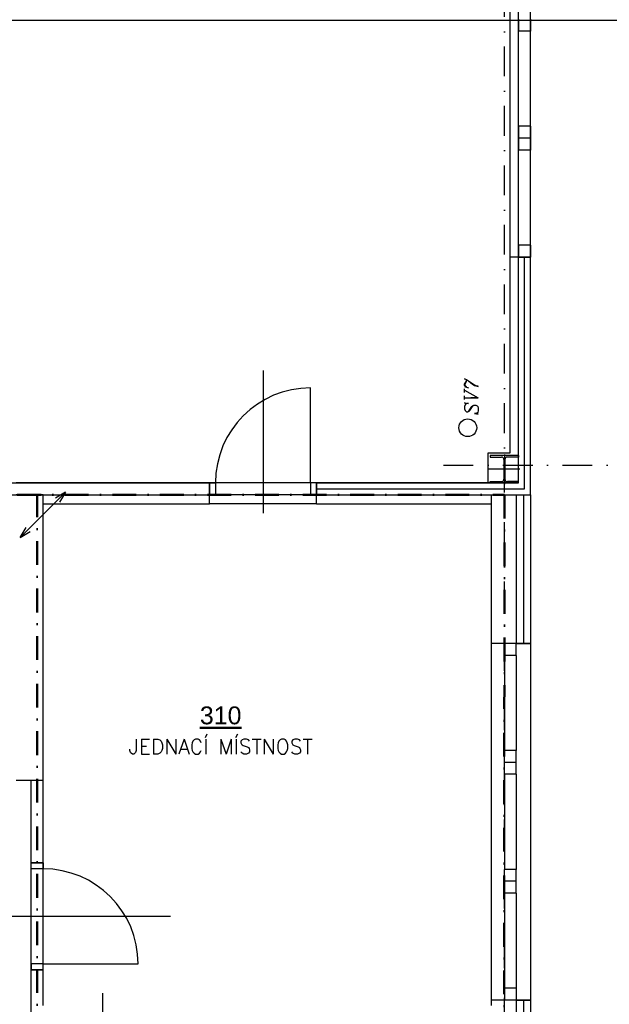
# Model space of a CAD drawing. Header units: millimetres. Extents: x 6435372 to 7248404, y 1559872 to 1886246.
# Tile 186 of 208: x 7117351 to 7122309, y 1669882 to 1678164. Entities that reach past the tile are written whole.
import ezdxf
from ezdxf.enums import TextEntityAlignment as Align

# ---------------------------------------------------------------- set-up
doc = ezdxf.new("R2010")
doc.units = ezdxf.units.MM
doc.linetypes.add('DASHDOT', pattern=[1, 0.5, -0.25, 0, -0.25])
doc.linetypes.add('ČERCHOVANÁ', pattern=[1, 0.5, -0.25, 0, -0.25])
for name, color, linetype, lineweight in [('CKPOPISM', 8, 'Continuous', 50), ('CKPOPISM_POPIS', 8, 'Continuous', 25), ('požární úseky', 21, 'ČERCHOVANÁ', 50), ('UT_potrubí', 10, 'Continuous', 30)]:
    doc.layers.add(name, color=color, linetype=linetype, lineweight=lineweight)
doc.layers.add('matrice DPS', color=122, linetype='Continuous')
doc.layers.add('VZT_POPIS', color=7, linetype='Continuous')
doc.styles.add('ARIAL', font='arial.ttf')
doc.styles.add('KURZIVA', font='italic__.ttf')
doc.styles.get("Standard").update_dxf_attribs({"font": 'romans.shx'})
doc.linetypes.add('IZOLACE_POLYSTYREN_EXPANDOVANY', pattern='A,1,[224,CADKON.SHX,S=0.01,R=0,X=-0.5,Y=-1.74],-2', length=3)
doc.linetypes.add('IZOLACE_POLYSTYREN_PENOVY', pattern='A,0.001,[228,CADKON.SHX,S=0.1,R=0,X=0,Y=0],-2', length=2.001)

# ---------------------------------------------------------------- blocks, each defined once
blk = doc.blocks.new('CK_S_EXT_HEAHEA240')
for p, q in [((-120, 115), (120, 115)), ((-120, 115), (-120, 103)), ((-120, 103), (-24.75, 103)), ((120, 103), (24.75, 103)), ((120, 115), (120, 103)), ((-3.75, -82), (-3.75, 82)), ((3.75, -82), (3.75, 82)), ((-120, -115), (-120, -103)), ((-120, -103), (-24.75, -103)), ((-120, -115), (120, -115)), ((120, -103), (24.75, -103)), ((120, -115), (120, -103))]:
    blk.add_line(p, q)
for centre, start, end in [((-24.75, 82), 0, 90), ((24.75, 82), 90, 180), ((-24.75, -82), 270, 0), ((24.75, -82), 180, 270)]:
    blk.add_arc(centre, 21, start, end)
blk = doc.blocks.new('CKBL2010716102432', base_point=(100937, -31650))

msp = doc.modelspace()

# ---------------------------------------------------------------- linework, layer by layer
at = {"layer": 'matrice DPS', "linetype": 'DASHDOT', "ltscale": 500}
for p, q in [((7121426.8, 1661684.6), (7121426.8, 1697416.9)), ((7120914.8, 1674416.9), (7125519.2, 1674416.9))]:
    msp.add_line(p, q, dxfattribs=at)
at = {"layer": 'matrice DPS', "ltscale": 500}
for p, q in [((7121471.8, 1679166.9), (7121471.8, 1676166.9)), ((7121546.8, 1676166.9), (7121546.8, 1679166.9)), ((7121646.8, 1676166.9), (7121646.8, 1679166.9)), ((7121546.8, 1678166.9), (7121546.8, 1678066.9)), ((7121646.8, 1678166.9), (7121646.8, 1678066.9)), ((7121546.8, 1677266.9), (7121546.8, 1678066.9)), ((7121646.8, 1678066.9), (7121546.8, 1678066.9)), ((7121646.8, 1677266.9), (7121646.8, 1678066.9)), ((7121646.8, 1677266.9), (7121546.8, 1677266.9)), ((7121546.8, 1677266.9), (7121546.8, 1677166.9)), ((7121646.8, 1677266.9), (7121646.8, 1677166.9)), ((7121646.8, 1677166.9), (7121546.8, 1677166.9)), ((7121546.8, 1677166.9), (7121546.8, 1677066.9)), ((7121646.8, 1677166.9), (7121646.8, 1677066.9)), ((7121546.8, 1676266.9), (7121546.8, 1677066.9)), ((7121646.8, 1677066.9), (7121546.8, 1677066.9)), ((7121646.8, 1676266.9), (7121646.8, 1677066.9)), ((7121646.8, 1676266.9), (7121546.8, 1676266.9)), ((7121546.8, 1676266.9), (7121546.8, 1676166.9)), ((7121646.8, 1676266.9), (7121646.8, 1676166.9)), ((7121471.8, 1676166.9), (7121471.8, 1674516.9)), ((7121546.8, 1676166.9), (7121471.8, 1676166.9)), ((7121646.8, 1676166.9), (7121546.8, 1676166.9)), ((7121646.8, 1676166.9), (7121546.8, 1676166.9)), ((7121546.8, 1674266.9), (7121546.8, 1676166.9)), ((7121546.8, 1674266.9), (7121546.8, 1676166.9)), ((7121546.8, 1676166.9), (7121646.8, 1676166.9)), ((7121646.8, 1674166.9), (7121646.8, 1676166.9)), ((7121646.8, 1674166.9), (7121646.8, 1676166.9)), ((7119396.8, 1675211.9), (7119396.8, 1674011.9)), ((7119796.8, 1674266.9), (7119796.8, 1675066.9)), ((7121286.8, 1674516.9), (7121286.8, 1674266.9)), ((7121471.8, 1674516.9), (7121286.8, 1674516.9)), ((7121426.8, 1674506.9), (7121426.8, 1674256.9)), ((7121556.8, 1674381.9), (7121296.8, 1674381.9)), ((7104706.8, 1674266.9), (7118946.8, 1674266.9)), ((7118946.8, 1674266.9), (7117321.8, 1674266.9)), ((7119846.8, 1674266.9), (7118946.8, 1674266.9)), ((7119846.8, 1674266.9), (7118946.8, 1674266.9)), ((7118946.8, 1674266.9), (7118996.8, 1674266.9)), ((7118946.8, 1674166.9), (7118946.8, 1674266.9)), ((7118946.8, 1674166.9), (7118946.8, 1674266.9)), ((7118946.8, 1674266.9), (7118946.8, 1674166.9)), ((7119796.8, 1674266.9), (7118996.8, 1674266.9)), ((7118996.8, 1674266.9), (7118996.8, 1674166.9)), ((7119846.8, 1674266.9), (7119796.8, 1674266.9)), ((7119796.8, 1674266.9), (7119796.8, 1674166.9)), ((7119846.8, 1674166.9), (7119846.8, 1674266.9)), ((7119846.8, 1674166.9), (7119846.8, 1674266.9)), ((7121546.8, 1674266.9), (7119846.8, 1674266.9)), ((7119846.8, 1674266.9), (7121546.8, 1674266.9)), ((7119846.8, 1674266.9), (7119846.8, 1674166.9)), ((7104706.8, 1674166.9), (7118946.8, 1674166.9)), ((7117546.8, 1674166.9), (7117321.8, 1674166.9)), ((7117546.8, 1674166.9), (7118946.8, 1674166.9)), ((7117546.8, 1674091.9), (7117546.8, 1674166.9)), ((7118996.8, 1674166.9), (7118946.8, 1674166.9)), ((7118946.8, 1674091.9), (7118946.8, 1674166.9)), ((7119846.8, 1674166.9), (7118946.8, 1674166.9)), ((7119796.8, 1674166.9), (7118996.8, 1674166.9)), ((7119796.8, 1674166.9), (7119846.8, 1674166.9)), ((7119846.8, 1674091.9), (7119846.8, 1674166.9)), ((7119846.8, 1674166.9), (7121316.8, 1674166.9)), ((7119846.8, 1674166.9), (7121646.8, 1674166.9)), ((7121316.8, 1674166.9), (7121646.8, 1674166.9)), ((7121316.8, 1674166.9), (7121316.8, 1674091.9)), ((7121316.8, 1674166.9), (7121316.8, 1672916.9)), ((7121526.8, 1674166.9), (7121526.8, 1672916.9)), ((7121526.8, 1674166.9), (7121646.8, 1674166.9)), ((7121646.8, 1674166.9), (7121646.8, 1672916.9)), ((7117546.8, 1674091.9), (7118946.8, 1674091.9)), ((7117546.8, 1671766.9), (7117546.8, 1674091.9)), ((7117546.8, 1674091.9), (7117546.8, 1674091.9)), ((7119846.8, 1674091.9), (7118946.8, 1674091.9)), ((7119846.8, 1674091.9), (7121316.8, 1674091.9)), ((7121316.8, 1672916.9), (7121316.8, 1669916.9)), ((7121646.8, 1672916.9), (7121316.8, 1672916.9)), ((7121426.8, 1672816.9), (7121426.8, 1672916.9)), ((7121526.8, 1672916.9), (7121426.8, 1672916.9)), ((7121526.8, 1672816.9), (7121526.8, 1672916.9)), ((7121526.8, 1672916.9), (7121646.8, 1672916.9)), ((7121646.8, 1672916.9), (7121646.8, 1669916.9)), ((7121426.8, 1672816.9), (7121426.8, 1672016.9)), ((7121526.8, 1672816.9), (7121426.8, 1672816.9)), ((7121526.8, 1672816.9), (7121526.8, 1672016.9)), ((7121426.8, 1671916.9), (7121426.8, 1672016.9)), ((7121526.8, 1672016.9), (7121426.8, 1672016.9)), ((7121526.8, 1671916.9), (7121526.8, 1672016.9)), ((7121526.8, 1671916.9), (7121426.8, 1671916.9)), ((7121426.8, 1671816.9), (7121426.8, 1671916.9)), ((7121526.8, 1671816.9), (7121526.8, 1671916.9)), ((7117321.8, 1671766.9), (7117446.8, 1671766.9)), ((7117446.8, 1671071.9), (7117446.8, 1671766.9)), ((7117446.8, 1671766.9), (7117546.8, 1671766.9)), ((7117546.8, 1671071.9), (7117546.8, 1671766.9)), ((7121426.8, 1671816.9), (7121426.8, 1671016.9)), ((7121526.8, 1671816.9), (7121426.8, 1671816.9)), ((7121526.8, 1671816.9), (7121526.8, 1671016.9)), ((7117446.8, 1670171.9), (7117446.8, 1671071.9)), ((7117546.8, 1671071.9), (7117446.8, 1671071.9)), ((7117446.8, 1670171.9), (7117446.8, 1671071.9)), ((7117446.8, 1671021.9), (7117446.8, 1671071.9)), ((7117446.8, 1671071.9), (7117546.8, 1671071.9)), ((7117446.8, 1670221.9), (7117446.8, 1671021.9)), ((7117546.8, 1671021.9), (7117446.8, 1671021.9)), ((7117546.8, 1670171.9), (7117546.8, 1671071.9)), ((7117546.8, 1671071.9), (7117546.8, 1671021.9)), ((7117546.8, 1670221.9), (7117546.8, 1671021.9)), ((7121426.8, 1670916.9), (7121426.8, 1671016.9)), ((7121526.8, 1671016.9), (7121426.8, 1671016.9)), ((7121526.8, 1670916.9), (7121526.8, 1671016.9)), ((7121526.8, 1670916.9), (7121426.8, 1670916.9)), ((7121426.8, 1670816.9), (7121426.8, 1670916.9)), ((7121526.8, 1670816.9), (7121526.8, 1670916.9)), ((7121426.8, 1670816.9), (7121426.8, 1670016.9)), ((7121526.8, 1670816.9), (7121426.8, 1670816.9)), ((7121526.8, 1670816.9), (7121526.8, 1670016.9)), ((7117191.8, 1670621.9), (7118619.6, 1670621.9)), ((7117546.8, 1670221.9), (7117446.8, 1670221.9)), ((7117446.8, 1670221.9), (7117446.8, 1670171.9)), ((7117546.8, 1670171.9), (7117546.8, 1670221.9)), ((7117546.8, 1670221.9), (7118346.8, 1670221.9)), ((7117546.8, 1670171.9), (7117446.8, 1670171.9)), ((7117446.8, 1670171.9), (7117546.8, 1670171.9)), ((7117446.8, 1668531.9), (7117446.8, 1670171.9)), ((7117546.8, 1669871.9), (7117546.8, 1670171.9)), ((7121526.8, 1670016.9), (7121426.8, 1670016.9)), ((7121426.8, 1670016.9), (7121426.8, 1669916.9)), ((7121526.8, 1670016.9), (7121526.8, 1669916.9)), ((7118046.8, 1669976.9), (7118046.8, 1668615.8)), ((7121646.8, 1669916.9), (7121316.8, 1669916.9)), ((7121316.8, 1669916.9), (7121316.8, 1669871.9)), ((7121526.8, 1669916.9), (7121426.8, 1669916.9)), ((7121526.8, 1669916.9), (7121526.8, 1667916.9)), ((7121526.8, 1669916.9), (7121646.8, 1669916.9)), ((7121646.8, 1669916.9), (7121646.8, 1667916.9))]:
    msp.add_line(p, q, dxfattribs=at)
at = {"layer": 'matrice DPS', "linetype": 'IZOLACE_POLYSTYREN_PENOVY', "ltscale": 500}
msp.add_lwpolyline([(7119846.8, 1674216.9), (7121596.8, 1674216.9), (7121596.8, 1676166.9)], dxfattribs=at)
at = {"layer": 'matrice DPS', "linetype": 'IZOLACE_POLYSTYREN_EXPANDOVANY', "ltscale": 500}
for points in [[(7121586.8, 1674166.9), (7121586.8, 1672916.9)], [(7121586.8, 1669916.9), (7121586.8, 1667916.9)]]:
    msp.add_lwpolyline(points, dxfattribs=at)
at = {"layer": 'matrice DPS', "ltscale": 500}
msp.add_circle((7121118.8, 1674731.4), 75, dxfattribs=at)
msp.add_circle((7121118.8, 1674731.4), 75, dxfattribs=at)
for centre, start, end in [((7119796.8, 1674266.9), 90, 180), ((7117546.8, 1670221.9), 0, 90)]:
    msp.add_arc(centre, 800, start, end, dxfattribs=at)
at = {"layer": 'požární úseky', "ltscale": 400}
for p, q in [((7104926.8, 1674171.9), (7121426.8, 1674166.9)), ((7117498.9, 1668377.5), (7117498.9, 1674166.9)), ((7121426.8, 1674166.9), (7121423.8, 1664416.9))]:
    msp.add_line(p, q, dxfattribs=at)
at = {"layer": 'UT_potrubí', "ltscale": 400}
msp.add_lwpolyline([(7102394.8, 1678160.3), (7132094.8, 1678160.3), (7132094.8, 1657160.3), (7102394.8, 1657160.3)], close=True, dxfattribs=at)
at = {"layer": 'VZT_POPIS', "ltscale": 400}
for p, q in [((7117545.1, 1673999.2), (7117735.7, 1674189.9)), ((7117735.7, 1674189.9), (7117651.6, 1674139.2)), ((7117735.7, 1674189.9), (7117685, 1674105.7)), ((7117545.1, 1673999.2), (7117354.4, 1673808.6)), ((7117354.4, 1673808.6), (7117405.1, 1673892.7)), ((7117354.4, 1673808.6), (7117438.6, 1673859.3))]:
    msp.add_line(p, q, dxfattribs=at)

# ---------------------------------------------------------------- block references
at = {"layer": 'matrice DPS', "ltscale": 500, "rotation": 180}
msp.add_blockref('CK_S_EXT_HEAHEA240', (7121426.8, 1674381.9), dxfattribs=at)
at = {"layer": 'matrice DPS', "ltscale": 500}
ref = msp.add_blockref('CKBL2010716102432', (7119040.8, 1671987.1), dxfattribs=dict(at, xscale=0.5, yscale=0.5, zscale=0.5))
ref.add_attrib('JMENO', 'JEDNACÍ MÍSTNOST', dxfattribs={"layer": 'CKPOPISM_POPIS', "height": 125}).set_placement((7119040.8, 1671987.1), align=Align.CENTER)
ref.add_attrib('CISLO', '%%U310', dxfattribs={"layer": 'CKPOPISM', "height": 150, "style": 'ARIAL'}).set_placement((7119040.8, 1672237.1), align=Align.CENTER)

# ---------------------------------------------------------------- texts
at = {"layer": 'matrice DPS', "ltscale": 500, "style": 'KURZIVA'}
msp.add_text('SV7', height=115, rotation=90, dxfattribs=at).set_placement((7121207.5, 1674836.3))

doc.saveas('drawing.dxf')
